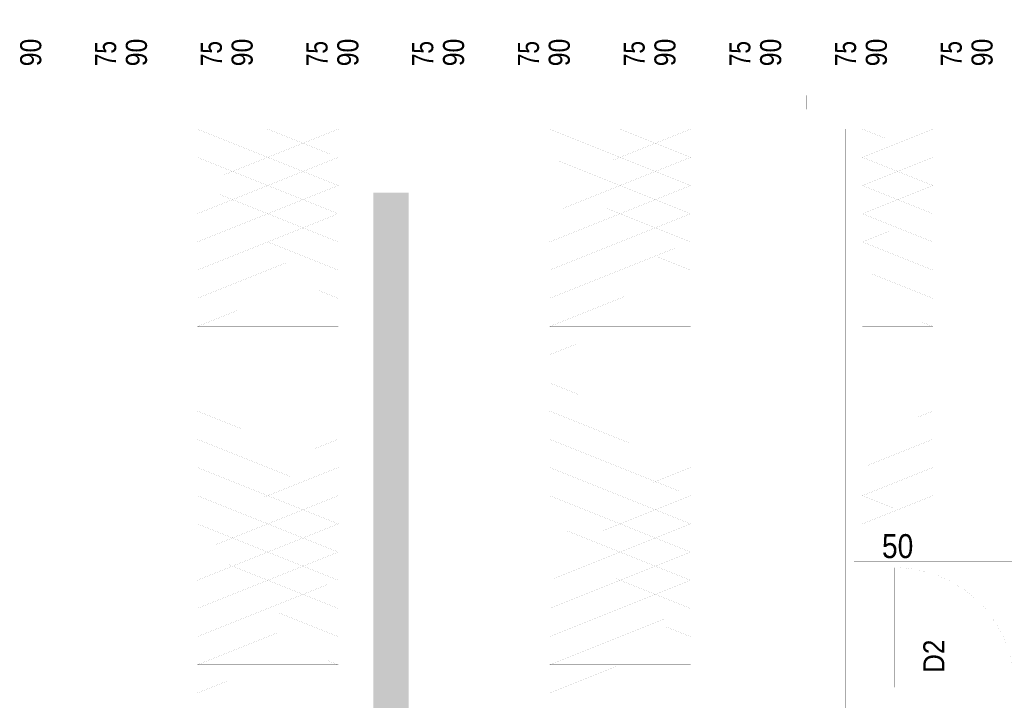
# Paper-space layout 'Layout1' of a CAD drawing. Header units: inches. Extents: x 7368 to 30263, y 5719 to 13940.
# Tile 10 of 44: x 9505 to 10203, y 12903 to 13386. Entities that reach past the tile are written whole.
import ezdxf
from ezdxf.enums import TextEntityAlignment as Align

# ---------------------------------------------------------------- set-up
doc = ezdxf.new("R2010")
doc.units = ezdxf.units.IN
doc.header["$LTSCALE"] = 2
doc.header["$MEASUREMENT"] = 0
for name, pattern in [('ACAD_ISO04W100', [30, 24, -3, 0, -3]), ('ACAD_ISO07W100', [3, 0, -3]), ('DASHED', [0.75, 0.5, -0.25]), ('DASHEDX2', [1.5, 1, -0.5]), ('HIDDEN', [9.525, 6.35, -3.175]), ('OS', [60, 30, -15, 0, -15]), ('PRZERYW', [60, 30, -30])]:
    doc.linetypes.add(name, pattern=pattern)
for name, color, linetype, lineweight in [('A CIENKA', 7, 'CONTINUOUS', 13), ('A KRESKOWANIA', 7, 'CONTINUOUS', 5), ('A MURY ISTN', 7, 'CONTINUOUS', 15), ('A OSIE', 7, 'ACAD_ISO04W100', 13), ('A PRZERYWANIA', 7, 'HIDDEN', 15), ('A WYMIARY', 7, 'CONTINUOUS', 9), ('ECIANA_PROJEKT', 7, 'CONTINUOUS', 15), ('SZAFKI', 7, 'CONTINUOUS', 5), ('WYBURZENIA', 7, 'CONTINUOUS', 9)]:
    doc.layers.add(name, color=color, linetype=linetype, lineweight=lineweight)
doc.styles.get("Standard").update_dxf_attribs({"font": 'arial.ttf'})

psp = doc.layouts.get("Layout1")

# ---------------------------------------------------------------- hatches: boundary and pattern name
at = {"layer": 'A KRESKOWANIA', "linetype": 'Continuous'}
h = psp.add_hatch(dxfattribs=at)
h.set_pattern_fill('AR-SAND_S0_1', color=254, scale=8, style=0)
h.set_pattern_definition([(37.5, (117, 107), (-0.503947, 15.41459), [0, -12.16, 0, -13.6, 0, -13]), (7.5, (117, 107), (14.158214, 22.577169), [0, -6.56, 0, -10.96, 0, -4.2]), (-32.5, (110.042, 100.042), (24.913135, 0.045272), [0, -4, 0, -14.4, 0, -18.8]), (-42.5, (110.042, 100.042), (24.049013, 7.021405), [0, -2, 0, -9.44, 0, -10.8])])
h.paths.add_polyline_path([(9780.55, 13262.96), (9755.55, 13262.96), (9755.55, 12676.96), (9755.55, 12623.96), (9780.55, 12623.96)], flags=0)

# ---------------------------------------------------------------- linework, layer by layer
at = {"layer": 'A CIENKA', "color": 7, "linetype": 'Continuous', "const_width": 0.018}
for points in [[(9630.55, 13267.96), (9630.55, 13307.96)], [(9630.55, 13307.96), (9680.55, 13307.96)], [(9680.55, 13307.96), (9680.55, 13267.96)], [(9680.55, 13267.96), (9680.55, 13307.96)], [(9680.55, 13307.96), (9730.55, 13307.96)], [(9730.55, 13307.96), (9730.55, 13267.96)], [(9880.55, 13267.96), (9880.55, 13307.96)], [(9880.55, 13307.96), (9930.55, 13307.96)], [(9930.55, 13267.96), (9930.55, 13307.96)], [(9930.55, 13307.96), (9980.55, 13307.96)], [(9930.55, 13307.96), (9930.55, 13267.96)], [(9980.55, 13307.96), (9980.55, 13267.96)], [(10102.48, 13267.96), (10102.48, 13307.96)], [(10102.48, 13307.96), (10152.48, 13307.96)], [(10152.48, 13307.96), (10152.48, 13267.96)], [(9630.55, 13227.96), (9630.55, 13267.96)], [(9630.55, 13267.96), (9680.55, 13267.96)], [(9680.55, 13267.96), (9630.55, 13267.96)], [(9680.55, 13267.96), (9680.55, 13227.96)], [(9680.55, 13227.96), (9680.55, 13267.96)], [(9680.55, 13267.96), (9730.55, 13267.96)], [(9730.55, 13267.96), (9680.55, 13267.96)], [(9730.55, 13267.96), (9730.55, 13227.96)], [(9880.55, 13227.96), (9880.55, 13267.96)], [(9880.55, 13267.96), (9930.55, 13267.96)], [(9930.55, 13267.96), (9880.55, 13267.96)], [(9930.55, 13227.96), (9930.55, 13267.96)], [(9930.55, 13267.96), (9980.55, 13267.96)], [(9980.55, 13267.96), (9930.55, 13267.96)], [(9930.55, 13267.96), (9930.55, 13227.96)], [(9980.55, 13267.96), (9980.55, 13227.96)], [(10102.48, 13227.96), (10102.48, 13267.96)], [(10102.48, 13267.96), (10152.48, 13267.96)], [(10152.48, 13267.96), (10102.48, 13267.96)], [(10152.48, 13267.96), (10152.48, 13227.96)], [(9680.55, 13227.96), (9630.55, 13227.96)], [(9630.55, 13187.96), (9630.55, 13227.96)], [(9630.55, 13227.96), (9680.55, 13227.96)], [(9680.55, 13227.96), (9680.55, 13187.96)], [(9730.55, 13227.96), (9680.55, 13227.96)], [(9680.55, 13187.96), (9680.55, 13227.96)], [(9680.55, 13227.96), (9730.55, 13227.96)], [(9730.55, 13227.96), (9730.55, 13187.96)], [(9930.55, 13227.96), (9880.55, 13227.96)], [(9880.55, 13187.96), (9880.55, 13227.96)], [(9880.55, 13227.96), (9930.55, 13227.96)], [(9980.55, 13227.96), (9930.55, 13227.96)], [(9930.55, 13187.96), (9930.55, 13227.96)], [(9930.55, 13227.96), (9980.55, 13227.96)], [(9930.55, 13227.96), (9930.55, 13187.96)], [(9980.55, 13227.96), (9980.55, 13187.96)], [(10152.48, 13227.96), (10102.48, 13227.96)], [(10102.48, 13187.96), (10102.48, 13227.96)], [(10102.48, 13227.96), (10152.48, 13227.96)], [(10152.48, 13227.96), (10152.48, 13187.96)], [(9680.55, 13187.96), (9630.55, 13187.96)], [(9630.55, 13147.96), (9630.55, 13187.96)], [(9630.55, 13187.96), (9680.55, 13187.96)], [(9680.55, 13187.96), (9680.55, 13147.96)], [(9730.55, 13187.96), (9680.55, 13187.96)], [(9680.55, 13147.96), (9680.55, 13187.96)], [(9680.55, 13187.96), (9730.55, 13187.96)], [(9730.55, 13187.96), (9730.55, 13147.96)], [(9930.55, 13187.96), (9880.55, 13187.96)], [(9880.55, 13147.96), (9880.55, 13187.96)], [(9880.55, 13187.96), (9930.55, 13187.96)], [(9980.55, 13187.96), (9930.55, 13187.96)], [(9930.55, 13147.96), (9930.55, 13187.96)], [(9930.55, 13187.96), (9980.55, 13187.96)], [(9930.55, 13187.96), (9930.55, 13147.96)], [(9980.55, 13187.96), (9980.55, 13147.96)], [(10152.48, 13187.96), (10102.48, 13187.96)], [(10102.48, 13147.96), (10102.48, 13187.96)], [(10102.48, 13187.96), (10152.48, 13187.96)], [(10152.48, 13187.96), (10152.48, 13147.96)], [(9630.55, 13107.96), (9630.55, 13147.96)], [(9630.55, 13147.96), (9680.55, 13147.96)], [(9680.55, 13147.96), (9630.55, 13147.96)], [(9680.55, 13147.96), (9680.55, 13107.96)], [(9680.55, 13107.96), (9680.55, 13147.96)], [(9680.55, 13147.96), (9730.55, 13147.96)], [(9730.55, 13147.96), (9680.55, 13147.96)], [(9730.55, 13147.96), (9730.55, 13107.96)], [(9880.55, 13107.96), (9880.55, 13147.96)], [(9880.55, 13147.96), (9930.55, 13147.96)], [(9930.55, 13147.96), (9880.55, 13147.96)], [(9930.55, 13107.96), (9930.55, 13147.96)], [(9930.55, 13147.96), (9980.55, 13147.96)], [(9980.55, 13147.96), (9930.55, 13147.96)], [(9930.55, 13147.96), (9930.55, 13107.96)], [(9980.55, 13147.96), (9980.55, 13107.96)], [(10102.48, 13107.96), (10102.48, 13147.96)], [(10102.48, 13147.96), (10152.48, 13147.96)], [(10152.48, 13147.96), (10102.48, 13147.96)], [(10152.48, 13147.96), (10152.48, 13107.96)], [(9680.55, 13107.96), (9630.55, 13107.96)], [(9630.55, 13067.96), (9630.55, 13107.96)], [(9630.55, 13107.96), (9680.55, 13107.96)], [(9680.55, 13107.96), (9680.55, 13067.96)], [(9730.55, 13107.96), (9680.55, 13107.96)], [(9680.55, 13067.96), (9680.55, 13107.96)], [(9680.55, 13107.96), (9730.55, 13107.96)], [(9730.55, 13107.96), (9730.55, 13067.96)], [(9930.55, 13107.96), (9880.55, 13107.96)], [(9880.55, 13067.96), (9880.55, 13107.96)], [(9880.55, 13107.96), (9930.55, 13107.96)], [(9980.55, 13107.96), (9930.55, 13107.96)], [(9930.55, 13067.96), (9930.55, 13107.96)], [(9930.55, 13107.96), (9980.55, 13107.96)], [(9930.55, 13107.96), (9930.55, 13067.96)], [(9980.55, 13107.96), (9980.55, 13067.96)], [(10152.48, 13107.96), (10102.48, 13107.96)], [(10102.48, 13067.96), (10102.48, 13107.96)], [(10102.48, 13107.96), (10152.48, 13107.96)], [(10152.48, 13107.96), (10152.48, 13067.96)], [(9680.55, 13067.96), (9630.55, 13067.96)], [(9630.55, 13027.96), (9630.55, 13067.96)], [(9630.55, 13067.96), (9680.55, 13067.96)], [(9680.55, 13067.96), (9680.55, 13027.96)], [(9730.55, 13067.96), (9680.55, 13067.96)], [(9680.55, 13027.96), (9680.55, 13067.96)], [(9680.55, 13067.96), (9730.55, 13067.96)], [(9730.55, 13067.96), (9730.55, 13027.96)], [(9930.55, 13067.96), (9880.55, 13067.96)], [(9880.55, 13027.96), (9880.55, 13067.96)], [(9880.55, 13067.96), (9930.55, 13067.96)], [(9980.55, 13067.96), (9930.55, 13067.96)], [(9930.55, 13027.96), (9930.55, 13067.96)], [(9930.55, 13067.96), (9980.55, 13067.96)], [(9930.55, 13067.96), (9930.55, 13027.96)], [(9980.55, 13067.96), (9980.55, 13027.96)], [(10152.48, 13067.96), (10102.48, 13067.96)], [(10102.48, 13027.96), (10102.48, 13067.96)], [(10102.48, 13067.96), (10152.48, 13067.96)], [(10152.48, 13067.96), (10152.48, 13027.96)], [(9630.55, 12987.96), (9630.55, 13027.96)], [(9630.55, 13027.96), (9680.55, 13027.96)], [(9680.55, 13027.96), (9630.55, 13027.96)], [(9680.55, 13027.96), (9680.55, 12987.96)], [(9680.55, 12987.96), (9680.55, 13027.96)], [(9680.55, 13027.96), (9730.55, 13027.96)], [(9730.55, 13027.96), (9680.55, 13027.96)], [(9730.55, 13027.96), (9730.55, 12987.96)], [(9880.55, 12987.96), (9880.55, 13027.96)], [(9880.55, 13027.96), (9930.55, 13027.96)], [(9930.55, 13027.96), (9880.55, 13027.96)], [(9930.55, 12987.96), (9930.55, 13027.96)], [(9930.55, 13027.96), (9980.55, 13027.96)], [(9980.55, 13027.96), (9930.55, 13027.96)], [(9930.55, 13027.96), (9930.55, 12987.96)], [(9980.55, 13027.96), (9980.55, 12987.96)], [(10152.48, 13027.96), (10102.48, 13027.96)], [(10120.48, 12911.96), (10120.48, 12996.96)], [(10120.48, 12996.96), (10125.48, 12996.96)], [(10125.48, 12996.96), (10125.48, 12911.96)], [(9680.55, 12987.96), (9630.55, 12987.96)], [(9630.55, 12947.96), (9630.55, 12987.96)], [(9630.55, 12987.96), (9680.55, 12987.96)], [(9680.55, 12987.96), (9680.55, 12947.96)], [(9730.55, 12987.96), (9680.55, 12987.96)], [(9680.55, 12947.96), (9680.55, 12987.96)], [(9680.55, 12987.96), (9730.55, 12987.96)], [(9730.55, 12987.96), (9730.55, 12947.96)], [(9930.55, 12987.96), (9880.55, 12987.96)], [(9880.55, 12947.96), (9880.55, 12987.96)], [(9880.55, 12987.96), (9930.55, 12987.96)], [(9980.55, 12987.96), (9930.55, 12987.96)], [(9930.55, 12947.96), (9930.55, 12987.96)], [(9930.55, 12987.96), (9980.55, 12987.96)], [(9930.55, 12987.96), (9930.55, 12947.96)], [(9980.55, 12987.96), (9980.55, 12947.96)], [(10165.48, 12953.22), (10165.48, 12915.44)], [(9630.55, 12907.96), (9630.55, 12947.96)], [(9630.55, 12947.96), (9680.55, 12947.96)], [(9680.55, 12947.96), (9630.55, 12947.96)], [(9680.55, 12947.96), (9680.55, 12907.96)], [(9730.55, 12947.96), (9680.55, 12947.96)], [(9680.55, 12907.96), (9680.55, 12947.96)], [(9680.55, 12947.96), (9730.55, 12947.96)], [(9730.55, 12947.96), (9730.55, 12907.96)], [(9930.55, 12947.96), (9880.55, 12947.96)], [(9880.55, 12907.96), (9880.55, 12947.96)], [(9880.55, 12947.96), (9930.55, 12947.96)], [(9930.55, 12907.96), (9930.55, 12947.96)], [(9930.55, 12947.96), (9980.55, 12947.96)], [(9980.55, 12947.96), (9930.55, 12947.96)], [(9930.55, 12947.96), (9930.55, 12907.96)], [(9980.55, 12947.96), (9980.55, 12907.96)], [(10115.48, 12916.96), (10115.48, 12906.96)], [(10120.48, 12916.96), (10115.48, 12916.96)], [(10120.48, 12906.96), (10120.48, 12916.96)], [(10125.48, 12911.96), (10120.48, 12911.96)], [(9680.55, 12907.96), (9630.55, 12907.96)], [(9730.55, 12907.96), (9680.55, 12907.96)], [(9930.55, 12907.96), (9880.55, 12907.96)], [(9980.55, 12907.96), (9930.55, 12907.96)], [(10115.48, 12906.96), (10120.48, 12906.96)]]:
    psp.add_lwpolyline(points, dxfattribs=at)
at = {"layer": 'A CIENKA', "color": 7, "linetype": 'DASHEDX2', "const_width": 0.018}
for points in [[(9680.55, 13287.96), (9630.55, 13287.96)], [(9730.55, 13287.96), (9680.55, 13287.96)], [(9930.55, 13287.96), (9880.55, 13287.96)], [(9980.55, 13287.96), (9930.55, 13287.96)], [(10152.48, 13287.96), (10102.48, 13287.96)], [(9680.55, 13247.96), (9630.55, 13247.96)], [(9730.55, 13247.96), (9680.55, 13247.96)], [(9930.55, 13247.96), (9880.55, 13247.96)], [(9980.55, 13247.96), (9930.55, 13247.96)], [(10152.48, 13247.96), (10102.48, 13247.96)], [(9680.55, 13207.96), (9630.55, 13207.96)], [(9730.55, 13207.96), (9680.55, 13207.96)], [(9930.55, 13207.96), (9880.55, 13207.96)], [(9980.55, 13207.96), (9930.55, 13207.96)], [(10152.48, 13207.96), (10102.48, 13207.96)], [(9680.55, 13167.96), (9630.55, 13167.96)], [(9730.55, 13167.96), (9680.55, 13167.96)], [(9930.55, 13167.96), (9880.55, 13167.96)], [(9980.55, 13167.96), (9930.55, 13167.96)], [(10152.48, 13167.96), (10102.48, 13167.96)], [(9680.55, 13127.96), (9630.55, 13127.96)], [(9730.55, 13127.96), (9680.55, 13127.96)], [(9930.55, 13127.96), (9880.55, 13127.96)], [(9980.55, 13127.96), (9930.55, 13127.96)], [(10152.48, 13127.96), (10102.48, 13127.96)], [(9680.55, 13087.96), (9630.55, 13087.96)], [(9730.55, 13087.96), (9680.55, 13087.96)], [(9930.55, 13087.96), (9880.55, 13087.96)], [(9980.55, 13087.96), (9930.55, 13087.96)], [(10152.48, 13087.96), (10102.48, 13087.96)], [(9680.55, 13047.96), (9630.55, 13047.96)], [(9730.55, 13047.96), (9680.55, 13047.96)], [(9930.55, 13047.96), (9880.55, 13047.96)], [(9980.55, 13047.96), (9930.55, 13047.96)], [(10152.48, 13047.96), (10102.48, 13047.96)], [(9680.55, 13007.96), (9630.55, 13007.96)], [(9730.55, 13007.96), (9680.55, 13007.96)], [(9930.55, 13007.96), (9880.55, 13007.96)], [(9980.55, 13007.96), (9930.55, 13007.96)], [(9680.55, 12967.96), (9630.55, 12967.96)], [(9730.55, 12967.96), (9680.55, 12967.96)], [(9930.55, 12967.96), (9880.55, 12967.96)], [(9980.55, 12967.96), (9930.55, 12967.96)], [(9680.55, 12927.96), (9630.55, 12927.96)], [(9730.55, 12927.96), (9680.55, 12927.96)], [(9930.55, 12927.96), (9880.55, 12927.96)], [(9980.55, 12927.96), (9930.55, 12927.96)]]:
    psp.add_lwpolyline(points, dxfattribs=at)
at = {"layer": 'A CIENKA', "color": 7, "linetype": 'Continuous', "const_width": 0.018}
psp.add_lwpolyline([(10210.48, 12911.96, 0.414214), (10125.48, 12996.96, 0.414214)], format="xyb", dxfattribs=at)
at = {"layer": 'A KRESKOWANIA', "color": 254, "linetype": 'Continuous', "const_width": 0.018}
for points in [[(9578.05, 13304.85), (9578.05, 13383.85)], [(9653.05, 13304.85), (9653.05, 13383.85)], [(9728.05, 13304.85), (9728.05, 13383.85)], [(9803.05, 13304.85), (9803.05, 13383.85)], [(9878.05, 13304.85), (9878.05, 13383.85)], [(9953.05, 13304.85), (9953.05, 13383.85)], [(10028.05, 13304.85), (10028.05, 13383.85)], [(10103.05, 13304.85), (10103.05, 13383.85)], [(10178.05, 13304.85), (10178.05, 13383.85)], [(9555.55, 13307.96), (9535.55, 13307.96)], [(9535.55, 13307.96), (9535.55, 12907.96)], [(9575.55, 13307.96), (9555.55, 13307.96)], [(9555.55, 13307.96), (9555.55, 12907.96)], [(9555.55, 12907.96), (9555.55, 13307.96)], [(9575.55, 12907.96), (9575.55, 13307.96)], [(9630.55, 13307.96), (9680.55, 13287.96)], [(9680.55, 13307.96), (9630.55, 13287.96)], [(9680.55, 13307.96), (9730.55, 13287.96)], [(9730.55, 13307.96), (9680.55, 13287.96)], [(9805.55, 13307.96), (9785.55, 13307.96)], [(9785.55, 13307.96), (9785.55, 12907.96)], [(9805.55, 12907.96), (9805.55, 13307.96)], [(9825.55, 13307.96), (9805.55, 13307.96)], [(9805.55, 13307.96), (9805.55, 12907.96)], [(9825.55, 12907.96), (9825.55, 13307.96)], [(9880.55, 13307.96), (9930.55, 13287.96)], [(9930.55, 13307.96), (9880.55, 13287.96)], [(9930.55, 13307.96), (9980.55, 13287.96)], [(9980.55, 13307.96), (9930.55, 13287.96)], [(10090.48, 13307.96), (10070.48, 13307.96)], [(10070.48, 13307.96), (10070.48, 12907.96)], [(10090.48, 12907.96), (10090.48, 13307.96)], [(9630.55, 13287.96), (9680.55, 13267.96)], [(9680.55, 13287.96), (9630.55, 13267.96)], [(9680.55, 13287.96), (9730.55, 13267.96)], [(9730.55, 13287.96), (9680.55, 13267.96)], [(9880.55, 13287.96), (9930.55, 13267.96)], [(9930.55, 13287.96), (9880.55, 13267.96)], [(9930.55, 13287.96), (9980.55, 13267.96)], [(9980.55, 13287.96), (9930.55, 13267.96)], [(9680.55, 13267.96), (9630.55, 13247.96)], [(9630.55, 13267.96), (9680.55, 13247.96)], [(9730.55, 13267.96), (9680.55, 13247.96)], [(9680.55, 13267.96), (9730.55, 13247.96)], [(9930.55, 13267.96), (9880.55, 13247.96)], [(9880.55, 13267.96), (9930.55, 13247.96)], [(9980.55, 13267.96), (9930.55, 13247.96)], [(9930.55, 13267.96), (9980.55, 13247.96)], [(9630.55, 13247.96), (9680.55, 13227.96)], [(9680.55, 13247.96), (9630.55, 13227.96)], [(9680.55, 13247.96), (9730.55, 13227.96)], [(9730.55, 13247.96), (9680.55, 13227.96)], [(9880.55, 13247.96), (9930.55, 13227.96)], [(9930.55, 13247.96), (9880.55, 13227.96)], [(9930.55, 13247.96), (9980.55, 13227.96)], [(9980.55, 13247.96), (9930.55, 13227.96)], [(9680.55, 13227.96), (9630.55, 13207.96)], [(9630.55, 13227.96), (9680.55, 13207.96)], [(9730.55, 13227.96), (9680.55, 13207.96)], [(9680.55, 13227.96), (9730.55, 13207.96)], [(9930.55, 13227.96), (9880.55, 13207.96)], [(9880.55, 13227.96), (9930.55, 13207.96)], [(9980.55, 13227.96), (9930.55, 13207.96)], [(9930.55, 13227.96), (9980.55, 13207.96)], [(9680.55, 13207.96), (9630.55, 13187.96)], [(9630.55, 13207.96), (9680.55, 13187.96)], [(9730.55, 13207.96), (9680.55, 13187.96)], [(9680.55, 13207.96), (9730.55, 13187.96)], [(9930.55, 13207.96), (9880.55, 13187.96)], [(9880.55, 13207.96), (9930.55, 13187.96)], [(9980.55, 13207.96), (9930.55, 13187.96)], [(9930.55, 13207.96), (9980.55, 13187.96)], [(9630.55, 13187.96), (9680.55, 13167.96)], [(9680.55, 13187.96), (9630.55, 13167.96)], [(9680.55, 13187.96), (9730.55, 13167.96)], [(9730.55, 13187.96), (9680.55, 13167.96)], [(9880.55, 13187.96), (9930.55, 13167.96)], [(9930.55, 13187.96), (9880.55, 13167.96)], [(9930.55, 13187.96), (9980.55, 13167.96)], [(9980.55, 13187.96), (9930.55, 13167.96)], [(9680.55, 13167.96), (9630.55, 13147.96)], [(9630.55, 13167.96), (9680.55, 13147.96)], [(9730.55, 13167.96), (9680.55, 13147.96)], [(9680.55, 13167.96), (9730.55, 13147.96)], [(9930.55, 13167.96), (9880.55, 13147.96)], [(9880.55, 13167.96), (9930.55, 13147.96)], [(9980.55, 13167.96), (9930.55, 13147.96)], [(9930.55, 13167.96), (9980.55, 13147.96)], [(9680.55, 13147.96), (9630.55, 13127.96)], [(9630.55, 13147.96), (9680.55, 13127.96)], [(9730.55, 13147.96), (9680.55, 13127.96)], [(9680.55, 13147.96), (9730.55, 13127.96)], [(9930.55, 13147.96), (9880.55, 13127.96)], [(9880.55, 13147.96), (9930.55, 13127.96)], [(9980.55, 13147.96), (9930.55, 13127.96)], [(9930.55, 13147.96), (9980.55, 13127.96)], [(9680.55, 13127.96), (9630.55, 13107.96)], [(9630.55, 13127.96), (9680.55, 13107.96)], [(9730.55, 13127.96), (9680.55, 13107.96)], [(9680.55, 13127.96), (9730.55, 13107.96)], [(9930.55, 13127.96), (9880.55, 13107.96)], [(9880.55, 13127.96), (9930.55, 13107.96)], [(9980.55, 13127.96), (9930.55, 13107.96)], [(9930.55, 13127.96), (9980.55, 13107.96)], [(9680.55, 13107.96), (9630.55, 13087.96)], [(9630.55, 13107.96), (9680.55, 13087.96)], [(9730.55, 13107.96), (9680.55, 13087.96)], [(9680.55, 13107.96), (9730.55, 13087.96)], [(9930.55, 13107.96), (9880.55, 13087.96)], [(9880.55, 13107.96), (9930.55, 13087.96)], [(9980.55, 13107.96), (9930.55, 13087.96)], [(9930.55, 13107.96), (9980.55, 13087.96)], [(9630.55, 13087.96), (9680.55, 13067.96)], [(9680.55, 13087.96), (9630.55, 13067.96)], [(9680.55, 13087.96), (9730.55, 13067.96)], [(9730.55, 13087.96), (9680.55, 13067.96)], [(9880.55, 13087.96), (9930.55, 13067.96)], [(9930.55, 13087.96), (9880.55, 13067.96)], [(9930.55, 13087.96), (9980.55, 13067.96)], [(9980.55, 13087.96), (9930.55, 13067.96)], [(9630.55, 13067.96), (9680.55, 13047.96)], [(9680.55, 13067.96), (9630.55, 13047.96)], [(9680.55, 13067.96), (9730.55, 13047.96)], [(9730.55, 13067.96), (9680.55, 13047.96)], [(9880.55, 13067.96), (9930.55, 13047.96)], [(9930.55, 13067.96), (9880.55, 13047.96)], [(9930.55, 13067.96), (9980.55, 13047.96)], [(9980.55, 13067.96), (9930.55, 13047.96)], [(9680.55, 13047.96), (9630.55, 13027.96)], [(9630.55, 13047.96), (9680.55, 13027.96)], [(9730.55, 13047.96), (9680.55, 13027.96)], [(9680.55, 13047.96), (9730.55, 13027.96)], [(9930.55, 13047.96), (9880.55, 13027.96)], [(9880.55, 13047.96), (9930.55, 13027.96)], [(9980.55, 13047.96), (9930.55, 13027.96)], [(9930.55, 13047.96), (9980.55, 13027.96)], [(9680.55, 13027.96), (9630.55, 13007.96)], [(9630.55, 13027.96), (9680.55, 13007.96)], [(9730.55, 13027.96), (9680.55, 13007.96)], [(9680.55, 13027.96), (9730.55, 13007.96)], [(9930.55, 13027.96), (9880.55, 13007.96)], [(9880.55, 13027.96), (9930.55, 13007.96)], [(9980.55, 13027.96), (9930.55, 13007.96)], [(9930.55, 13027.96), (9980.55, 13007.96)], [(9630.55, 13007.96), (9680.55, 12987.96)], [(9680.55, 13007.96), (9630.55, 12987.96)], [(9680.55, 13007.96), (9730.55, 12987.96)], [(9730.55, 13007.96), (9680.55, 12987.96)], [(9880.55, 13007.96), (9930.55, 12987.96)], [(9930.55, 13007.96), (9880.55, 12987.96)], [(9930.55, 13007.96), (9980.55, 12987.96)], [(9980.55, 13007.96), (9930.55, 12987.96)], [(9630.55, 12987.96), (9680.55, 12967.96)], [(9680.55, 12987.96), (9630.55, 12967.96)], [(9680.55, 12987.96), (9730.55, 12967.96)], [(9730.55, 12987.96), (9680.55, 12967.96)], [(9880.55, 12987.96), (9930.55, 12967.96)], [(9930.55, 12987.96), (9880.55, 12967.96)], [(9930.55, 12987.96), (9980.55, 12967.96)], [(9980.55, 12987.96), (9930.55, 12967.96)], [(9630.55, 12967.96), (9680.55, 12947.96)], [(9680.55, 12967.96), (9630.55, 12947.96)], [(9680.55, 12967.96), (9730.55, 12947.96)], [(9730.55, 12967.96), (9680.55, 12947.96)], [(9930.55, 12967.96), (9880.55, 12947.96)], [(9880.55, 12967.96), (9930.55, 12947.96)], [(9930.55, 12967.96), (9980.55, 12947.96)], [(9980.55, 12967.96), (9930.55, 12947.96)], [(9630.55, 12947.96), (9680.55, 12927.96)], [(9680.55, 12947.96), (9630.55, 12927.96)], [(9680.55, 12947.96), (9730.55, 12927.96)], [(9730.55, 12947.96), (9680.55, 12927.96)], [(9930.55, 12947.96), (9880.55, 12927.96)], [(9880.55, 12947.96), (9930.55, 12927.96)], [(9980.55, 12947.96), (9930.55, 12927.96)], [(9930.55, 12947.96), (9980.55, 12927.96)], [(9680.55, 12927.96), (9630.55, 12907.96)], [(9630.55, 12927.96), (9680.55, 12907.96)], [(9730.55, 12927.96), (9680.55, 12907.96)], [(9680.55, 12927.96), (9730.55, 12907.96)], [(9880.55, 12927.96), (9930.55, 12907.96)], [(9930.55, 12927.96), (9880.55, 12907.96)], [(9930.55, 12927.96), (9980.55, 12907.96)], [(9980.55, 12927.96), (9930.55, 12907.96)], [(9535.55, 12907.96), (9555.55, 12907.96)], [(9555.55, 12907.96), (9575.55, 12907.96)], [(9785.55, 12907.96), (9805.55, 12907.96)], [(9805.55, 12907.96), (9825.55, 12907.96)], [(10070.48, 12907.96), (10090.48, 12907.96)]]:
    psp.add_lwpolyline(points, dxfattribs=at)
at = {"layer": 'A MURY ISTN', "color": 4, "linetype": 'Continuous', "const_width": 0.018}
for points in [[(8715.55, 13331.96), (10440.55, 13331.96)], [(8785.55, 13307.96), (10440.55, 13307.96)], [(9750.55, 13307.96), (9780.55, 13307.96)], [(9750.55, 13262.96), (9750.55, 13307.96)], [(9780.55, 13307.96), (9780.55, 13262.96)], [(9780.55, 13262.96), (9750.55, 13262.96)]]:
    psp.add_lwpolyline(points, dxfattribs=at)
at = {"layer": 'A OSIE', "color": 1, "linetype": 'OS', "const_width": 0.018}
for points in [[(9765.55, 10192.96), (9765.55, 13392.96)], [(7865.55, 13292.96), (13525.55, 13292.96)]]:
    psp.add_lwpolyline(points, dxfattribs=at)
at = {"layer": 'A PRZERYWANIA', "color": 3, "linetype": 'DASHED', "const_width": 0.018}
for points in [[(9543.05, 13331.96), (9463.05, 13331.96)], [(9618.05, 13331.96), (9538.05, 13331.96)], [(9538.05, 13331.96), (9538.05, 13321.96)], [(9543.05, 13331.96), (9538.05, 13331.96)], [(9538.05, 13331.96), (9538.05, 13321.96)], [(9538.05, 13321.96), (9538.05, 13331.96)], [(9538.05, 13331.96), (9543.05, 13331.96)], [(9543.05, 13321.96), (9543.05, 13331.96)], [(9543.05, 13321.96), (9543.05, 13331.96)], [(9543.05, 13331.96), (9543.05, 13321.96)], [(9693.05, 13331.96), (9613.05, 13331.96)], [(9613.05, 13331.96), (9613.05, 13321.96)], [(9618.05, 13331.96), (9613.05, 13331.96)], [(9613.05, 13331.96), (9613.05, 13321.96)], [(9613.05, 13321.96), (9613.05, 13331.96)], [(9613.05, 13331.96), (9618.05, 13331.96)], [(9618.05, 13321.96), (9618.05, 13331.96)], [(9618.05, 13321.96), (9618.05, 13331.96)], [(9618.05, 13331.96), (9618.05, 13321.96)], [(9768.05, 13331.96), (9688.05, 13331.96)], [(9688.05, 13331.96), (9688.05, 13321.96)], [(9693.05, 13331.96), (9688.05, 13331.96)], [(9688.05, 13331.96), (9688.05, 13321.96)], [(9688.05, 13321.96), (9688.05, 13331.96)], [(9688.05, 13331.96), (9693.05, 13331.96)], [(9693.05, 13321.96), (9693.05, 13331.96)], [(9693.05, 13321.96), (9693.05, 13331.96)], [(9693.05, 13331.96), (9693.05, 13321.96)], [(9763.05, 13321.96), (9763.05, 13331.96)], [(9763.05, 13331.96), (9768.05, 13331.96)], [(9843.05, 13331.96), (9763.05, 13331.96)], [(9763.05, 13331.96), (9763.05, 13321.96)], [(9768.05, 13331.96), (9763.05, 13331.96)], [(9763.05, 13331.96), (9763.05, 13321.96)], [(9768.05, 13321.96), (9768.05, 13331.96)], [(9768.05, 13331.96), (9768.05, 13321.96)], [(9768.05, 13321.96), (9768.05, 13331.96)], [(9918.05, 13331.96), (9838.05, 13331.96)], [(9838.05, 13331.96), (9838.05, 13321.96)], [(9843.05, 13331.96), (9838.05, 13331.96)], [(9838.05, 13331.96), (9838.05, 13321.96)], [(9838.05, 13321.96), (9838.05, 13331.96)], [(9838.05, 13331.96), (9843.05, 13331.96)], [(9843.05, 13321.96), (9843.05, 13331.96)], [(9843.05, 13321.96), (9843.05, 13331.96)], [(9843.05, 13331.96), (9843.05, 13321.96)], [(9993.05, 13331.96), (9913.05, 13331.96)], [(9913.05, 13331.96), (9913.05, 13321.96)], [(9918.05, 13331.96), (9913.05, 13331.96)], [(9913.05, 13331.96), (9913.05, 13321.96)], [(9913.05, 13321.96), (9913.05, 13331.96)], [(9913.05, 13331.96), (9918.05, 13331.96)], [(9918.05, 13321.96), (9918.05, 13331.96)], [(9918.05, 13321.96), (9918.05, 13331.96)], [(9918.05, 13331.96), (9918.05, 13321.96)], [(10068.05, 13331.96), (9988.05, 13331.96)], [(9988.05, 13331.96), (9988.05, 13321.96)], [(9993.05, 13331.96), (9988.05, 13331.96)], [(9988.05, 13331.96), (9988.05, 13321.96)], [(9988.05, 13321.96), (9988.05, 13331.96)], [(9988.05, 13331.96), (9993.05, 13331.96)], [(9993.05, 13321.96), (9993.05, 13331.96)], [(9993.05, 13321.96), (9993.05, 13331.96)], [(9993.05, 13331.96), (9993.05, 13321.96)], [(10143.05, 13331.96), (10063.05, 13331.96)], [(10063.05, 13331.96), (10063.05, 13321.96)], [(10068.05, 13331.96), (10063.05, 13331.96)], [(10063.05, 13331.96), (10063.05, 13321.96)], [(10063.05, 13321.96), (10063.05, 13331.96)], [(10063.05, 13331.96), (10068.05, 13331.96)], [(10068.05, 13321.96), (10068.05, 13331.96)], [(10068.05, 13321.96), (10068.05, 13331.96)], [(10068.05, 13331.96), (10068.05, 13321.96)], [(10218.05, 13331.96), (10138.05, 13331.96)], [(10138.05, 13331.96), (10138.05, 13321.96)], [(10143.05, 13331.96), (10138.05, 13331.96)], [(10138.05, 13331.96), (10138.05, 13321.96)], [(10138.05, 13321.96), (10138.05, 13331.96)], [(10138.05, 13331.96), (10143.05, 13331.96)], [(10143.05, 13321.96), (10143.05, 13331.96)], [(10143.05, 13321.96), (10143.05, 13331.96)], [(10143.05, 13331.96), (10143.05, 13321.96)], [(9468.05, 13326.96), (9538.05, 13326.96)], [(9543.05, 13326.96), (9613.05, 13326.96)], [(9618.05, 13326.96), (9688.05, 13326.96)], [(9693.05, 13326.96), (9763.05, 13326.96)], [(9768.05, 13326.96), (9838.05, 13326.96)], [(9843.05, 13326.96), (9913.05, 13326.96)], [(9918.05, 13326.96), (9988.05, 13326.96)], [(9993.05, 13326.96), (10063.05, 13326.96)], [(10068.05, 13326.96), (10138.05, 13326.96)], [(10143.05, 13326.96), (10213.05, 13326.96)], [(9463.05, 13321.96), (9543.05, 13321.96)], [(9538.05, 13321.96), (9618.05, 13321.96)], [(9538.05, 13321.96), (9543.05, 13321.96)], [(9543.05, 13321.96), (9538.05, 13321.96)], [(9613.05, 13321.96), (9693.05, 13321.96)], [(9613.05, 13321.96), (9618.05, 13321.96)], [(9618.05, 13321.96), (9613.05, 13321.96)], [(9688.05, 13321.96), (9768.05, 13321.96)], [(9688.05, 13321.96), (9693.05, 13321.96)], [(9693.05, 13321.96), (9688.05, 13321.96)], [(9768.05, 13321.96), (9763.05, 13321.96)], [(9763.05, 13321.96), (9843.05, 13321.96)], [(9763.05, 13321.96), (9768.05, 13321.96)], [(9838.05, 13321.96), (9918.05, 13321.96)], [(9838.05, 13321.96), (9843.05, 13321.96)], [(9843.05, 13321.96), (9838.05, 13321.96)], [(9913.05, 13321.96), (9993.05, 13321.96)], [(9913.05, 13321.96), (9918.05, 13321.96)], [(9918.05, 13321.96), (9913.05, 13321.96)], [(9988.05, 13321.96), (10068.05, 13321.96)], [(9988.05, 13321.96), (9993.05, 13321.96)], [(9993.05, 13321.96), (9988.05, 13321.96)], [(10063.05, 13321.96), (10143.05, 13321.96)], [(10063.05, 13321.96), (10068.05, 13321.96)], [(10068.05, 13321.96), (10063.05, 13321.96)], [(10138.05, 13321.96), (10218.05, 13321.96)], [(10138.05, 13321.96), (10143.05, 13321.96)], [(10143.05, 13321.96), (10138.05, 13321.96)]]:
    psp.add_lwpolyline(points, dxfattribs=at)
at = {"layer": 'A PRZERYWANIA', "color": 3, "linetype": 'PRZERYW', "const_width": 0.018}
for points in [[(9750.55, 10322.96), (9750.55, 13262.96)], [(9780.55, 12676.96), (9780.55, 13262.96)]]:
    psp.add_lwpolyline(points, dxfattribs=at)
at = {"layer": 'A WYMIARY', "color": 80, "linetype": 'Continuous', "const_width": 0.018}
for points in [[(10102.48, 13001.03), (10102.48, 13007.03)], [(10102.48, 13001.03), (10108.48, 13007.03)], [(10152.48, 13001.03), (10152.48, 13007.03)], [(10152.48, 13001.03), (10158.48, 13007.03)], [(10152.48, 13001.03), (10152.48, 13007.03)], [(10152.48, 13001.03), (10158.48, 13007.03)], [(10102.48, 13001.03), (10096.48, 13001.03)], [(10102.48, 13001.03), (10096.48, 12995.03)], [(10102.48, 13001.03), (10108.48, 13001.03)], [(10102.48, 13001.03), (10102.48, 12995.03)], [(10108.48, 13001.03), (10146.48, 13001.03)], [(10152.48, 13001.03), (10146.48, 13001.03)], [(10152.48, 13001.03), (10146.48, 12995.03)], [(10152.48, 13001.03), (10146.48, 13001.03)], [(10152.48, 13001.03), (10146.48, 12995.03)], [(10152.48, 13001.03), (10158.48, 13001.03)], [(10152.48, 13001.03), (10152.48, 12995.03)], [(10152.48, 13001.03), (10158.48, 13001.03)], [(10152.48, 13001.03), (10152.48, 12995.03)], [(10158.48, 13001.03), (10296.48, 13001.03)]]:
    psp.add_lwpolyline(points, dxfattribs=at)
at = {"layer": 'ECIANA_PROJEKT', "color": 141, "linetype": 'Continuous', "const_width": 0.018}
for points in [[(11045.55, 13341.96), (8715.55, 13341.96)], [(10090.48, 13307.96), (10090.48, 12892.96)], [(10090.48, 13307.96), (10102.48, 13307.96)], [(10102.48, 13307.96), (10102.48, 12917.96)], [(10115.48, 12917.96), (10102.48, 12917.96)], [(10115.48, 12917.96), (10115.48, 12892.96)]]:
    psp.add_lwpolyline(points, dxfattribs=at)
at = {"layer": 'SZAFKI', "color": 51, "linetype": 'Continuous', "const_width": 0.018}
for points in [[(10102.48, 13307.96), (10152.48, 13287.96)], [(10152.48, 13307.96), (10102.48, 13287.96)], [(10102.48, 13287.96), (10152.48, 13267.96)], [(10152.48, 13287.96), (10102.48, 13267.96)], [(10152.48, 13267.96), (10102.48, 13247.96)], [(10102.48, 13267.96), (10152.48, 13247.96)], [(10102.48, 13247.96), (10152.48, 13227.96)], [(10152.48, 13247.96), (10102.48, 13227.96)], [(10152.48, 13227.96), (10102.48, 13207.96)], [(10102.48, 13227.96), (10152.48, 13207.96)], [(10152.48, 13207.96), (10102.48, 13187.96)], [(10102.48, 13207.96), (10152.48, 13187.96)], [(10102.48, 13187.96), (10152.48, 13167.96)], [(10152.48, 13187.96), (10102.48, 13167.96)], [(10152.48, 13167.96), (10102.48, 13147.96)], [(10102.48, 13167.96), (10152.48, 13147.96)], [(10152.48, 13147.96), (10102.48, 13127.96)], [(10102.48, 13147.96), (10152.48, 13127.96)], [(10152.48, 13127.96), (10102.48, 13107.96)], [(10102.48, 13127.96), (10152.48, 13107.96)], [(10152.48, 13107.96), (10102.48, 13087.96)], [(10102.48, 13107.96), (10152.48, 13087.96)], [(10102.48, 13087.96), (10152.48, 13067.96)], [(10152.48, 13087.96), (10102.48, 13067.96)], [(10102.48, 13067.96), (10152.48, 13047.96)], [(10152.48, 13067.96), (10102.48, 13047.96)], [(10152.48, 13047.96), (10102.48, 13027.96)], [(10102.48, 13047.96), (10152.48, 13027.96)]]:
    psp.add_lwpolyline(points, dxfattribs=at)
at = {"layer": 'WYBURZENIA', "color": 6, "linetype": 'ACAD_ISO07W100', "const_width": 0.018}
for points in [[(9755.55, 13262.96), (9755.55, 12102.96)], [(9755.55, 13262.96), (9755.55, 12676.96)], [(9780.55, 13262.96), (9780.55, 12102.96)], [(9780.55, 13262.96), (9780.55, 12676.96)]]:
    psp.add_lwpolyline(points, dxfattribs=at)

# ---------------------------------------------------------------- texts
at = {"layer": 'A CIENKA', "color": 7, "width": 0.885714}
psp.add_text('D2', height=15, rotation=90, dxfattribs=at).set_placement((10160.69, 12922.19))
at = {"layer": 'A WYMIARY', "color": 80}
for s, width, p in [('90', 0.841559, (9519.84, 13352.56)), ('75', 0.771429, (9572.97, 13352.56)), ('90', 0.841559, (9594.84, 13352.56)), ('75', 0.771429, (9647.97, 13352.56)), ('90', 0.841559, (9669.84, 13352.56)), ('75', 0.771429, (9722.97, 13352.56)), ('90', 0.841559, (9744.84, 13352.56)), ('75', 0.771429, (9797.97, 13352.56)), ('90', 0.841559, (9819.84, 13352.56)), ('75', 0.771429, (9872.97, 13352.56)), ('90', 0.841559, (9894.84, 13352.56)), ('75', 0.771429, (9947.97, 13352.56)), ('90', 0.841559, (9969.84, 13352.56)), ('75', 0.771429, (10022.97, 13352.56)), ('90', 0.841559, (10044.84, 13352.56)), ('75', 0.771429, (10097.97, 13352.56)), ('90', 0.841559, (10119.84, 13352.56)), ('75', 0.771429, (10172.97, 13352.56)), ('90', 0.841559, (10194.84, 13352.56))]:
    psp.add_text(s, height=14.96, rotation=90, dxfattribs=dict(at, width=width)).set_placement(p)
at = {"layer": 'A WYMIARY', "color": 80, "width": 0.841559}
psp.add_text('50', height=17, dxfattribs=at).set_placement((10127.48, 13012.19), align=Align.MIDDLE_CENTER)

doc.saveas('drawing.dxf')
